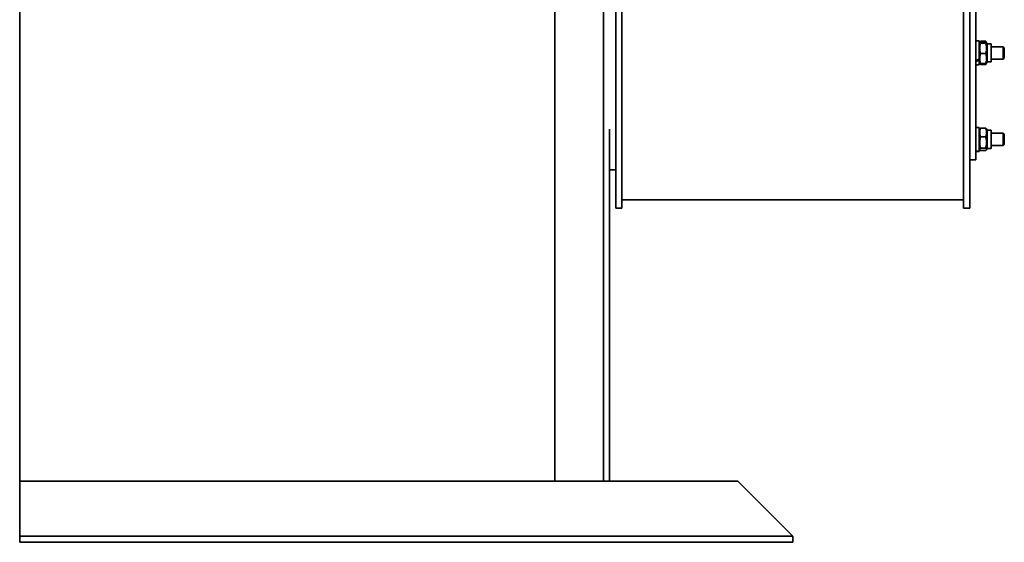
# Model space of a CAD drawing. Header units: millimetres. Extents: x 381 to 879, y 135 to 756.
# Tile 1 of 3: x 381 to 865, y 135 to 392. Entities that reach past the tile are written whole.
import ezdxf

# ---------------------------------------------------------------- set-up
doc = ezdxf.new("R2010")
doc.units = ezdxf.units.MM
doc.header["$LTSCALE"] = 3
doc.layers.add('Krawędzie widoczne(ISO)', color=7, linetype='Continuous', lineweight=35, true_color=0x262659)

msp = doc.modelspace()

# ---------------------------------------------------------------- linework, layer by layer
at = {"layer": 'Krawędzie widoczne(ISO)'}
for p, q in [((851.25, 322.9), (851.25, 632.9)), ((644.25, 164.9), (644.25, 466.9)), ((668.25, 466.9), (668.25, 164.9)), ((381.25, 164.9), (381.25, 397.9)), ((674.25, 345.95), (674.25, 400.62)), ((677.25, 400.62), (677.25, 299.12)), ((845.25, 299.12), (845.25, 400.62)), ((848.25, 400.62), (848.25, 299.12)), ((852.85, 381.27), (851.25, 381.27)), ((852.85, 372.39), (852.85, 381.27)), ((852.85, 379.82), (853.17, 380.38)), ((853.17, 380.38), (853.51, 380.96)), ((853.61, 381.14), (856.09, 381.14)), ((853.61, 380.54), (856.09, 380.54)), ((853.61, 380.19), (856.09, 380.19)), ((856.53, 380.38), (856.19, 380.96)), ((856.85, 379.82), (856.53, 380.38)), ((856.85, 379.82), (856.85, 370.92)), ((856.85, 379.82), (858.85, 379.82)), ((858.85, 379.82), (858.85, 370.92)), ((858.85, 378.37), (864.64, 378.37)), ((864.64, 372.37), (864.64, 378.37)), ((865.25, 377.76), (864.64, 378.37)), ((865.25, 377.76), (865.25, 372.99)), ((853.61, 375.02), (856.09, 375.02)), ((865.25, 372.99), (864.64, 372.37)), ((852.85, 369.47), (851.25, 369.47)), ((852.85, 372.39), (852.85, 371.86)), ((852.85, 369.47), (852.85, 371.86)), ((852.85, 370.92), (853.17, 370.36)), ((853.17, 370.36), (853.51, 369.79)), ((853.61, 370.21), (856.09, 370.21)), ((853.61, 369.61), (856.09, 369.61)), ((856.53, 370.36), (856.19, 369.79)), ((856.85, 370.92), (856.53, 370.36)), ((856.85, 370.92), (858.85, 370.92)), ((858.85, 372.37), (864.64, 372.37)), ((674.25, 345.95), (674.25, 337.9)), ((852.85, 338.8), (851.25, 338.8)), ((852.85, 327.2), (852.85, 338.8)), ((671.25, 164.9), (671.25, 337.9)), ((674.25, 317.9), (674.25, 337.9)), ((852.85, 337.35), (853.23, 338.01)), ((853.61, 338.38), (856.09, 338.38)), ((853.61, 334.06), (856.09, 334.06)), ((856.85, 337.35), (856.47, 338.01)), ((856.85, 337.35), (856.85, 328.45)), ((856.85, 337.35), (858.85, 337.35)), ((858.85, 337.35), (858.85, 328.45)), ((858.85, 335.9), (864.64, 335.9)), ((864.64, 329.9), (864.64, 335.9)), ((865.25, 335.29), (864.64, 335.9)), ((865.25, 335.29), (865.25, 330.52)), ((858.85, 329.9), (864.64, 329.9)), ((865.25, 330.52), (864.64, 329.9)), ((852.85, 327), (851.36, 327)), ((852.85, 328.45), (853.23, 327.8)), ((852.85, 327.2), (852.85, 327.07)), ((852.85, 327), (852.85, 327.07)), ((853.61, 328.58), (856.09, 328.58)), ((853.61, 327.43), (856.09, 327.43)), ((856.85, 328.45), (856.47, 327.8)), ((856.85, 328.45), (858.85, 328.45)), ((851.25, 322.9), (848.25, 322.9)), ((674.25, 317.9), (671.25, 317.9)), ((674.25, 299.12), (674.25, 317.9)), ((677.25, 303.12), (845.25, 303.12)), ((677.25, 299.12), (674.25, 299.12)), ((848.25, 299.12), (845.25, 299.12)), ((381.25, 164.9), (734.25, 164.9)), ((381.25, 137.9), (381.25, 164.9)), ((734.25, 164.9), (761.25, 137.9)), ((761.25, 137.9), (381.25, 137.9)), ((381.25, 134.9), (381.25, 137.9)), ((761.25, 134.9), (761.25, 137.9)), ((381.25, 134.9), (761.25, 134.9))]:
    msp.add_line(p, q, dxfattribs=at)
for centre, major_axis, ratio, start_param, end_param in [((852.3, 375.37), (10.13, 5.31), 0.2543, 4.477403, 4.634178), ((853.4, 375.37), (10.13, 5.31), 0.2543, 4.367514, 4.52565), ((852.3, 332.9), (10.17, 1.71), 0.554956, 4.516857, 4.673632), ((853.4, 332.9), (10.17, 1.71), 0.554956, 4.406968, 4.565105)]:
    msp.add_ellipse(centre, major_axis=major_axis, ratio=ratio, start_param=start_param, end_param=end_param, dxfattribs=at)
for points, weights in [([(853.61, 380.54), (852.78, 380.36), (853.61, 380.19)], [1, 1.15470053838, 1]), ([(853.61, 380.19), (852.78, 377.61), (853.61, 375.02)], [1, 1.15470053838, 1]), ([(853.61, 381.14), (853.43, 380.79), (853.32, 380.47)], [1, 1.0303948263, 1.04884599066]), ([(853.51, 380.96), (853.56, 381.05), (853.61, 381.14)], [1.01751062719, 1.00931636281, 1]), ([(856.09, 381.14), (856.14, 381.05), (856.19, 380.96)], [1, 1.00931636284, 1.01751062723]), ([(856.38, 380.47), (856.27, 380.79), (856.09, 381.14)], [1.04884599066, 1.03039482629, 1]), ([(856.09, 380.19), (856.92, 380.36), (856.09, 380.54)], [1, 1.15470053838, 1]), ([(856.09, 375.02), (856.92, 377.61), (856.09, 380.19)], [1, 1.15470053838, 1]), ([(853.61, 375.02), (852.78, 372.62), (853.61, 370.21)], [1, 1.15470053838, 1]), ([(856.09, 370.21), (856.92, 372.62), (856.09, 375.02)], [1, 1.15470053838, 1]), ([(853.61, 370.21), (853.21, 370.29), (853.17, 370.36)], [1, 1.06858728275, 1.07635751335]), ([(853.27, 370.3), (853.38, 369.98), (853.61, 369.61)], [1.05867722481, 1.03934546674, 1]), ([(856.53, 370.36), (856.49, 370.29), (856.09, 370.21)], [1.07635751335, 1.06858728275, 1]), ([(856.09, 369.61), (856.32, 369.98), (856.43, 370.3)], [1, 1.03934546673, 1.05867722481]), ([(853.61, 338.38), (852.78, 336.22), (853.61, 334.06)], [1, 1.15470053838, 1]), ([(853.61, 334.06), (852.78, 331.32), (853.61, 328.58)], [1, 1.15470053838, 1]), ([(853.23, 338.01), (853.33, 338.18), (853.61, 338.38)], [1.06638340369, 1.04822485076, 1]), ([(856.09, 334.06), (856.92, 336.22), (856.09, 338.38)], [1, 1.15470053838, 1]), ([(856.09, 338.38), (856.37, 338.18), (856.47, 338.01)], [1, 1.04822485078, 1.0663834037]), ([(856.09, 328.58), (856.92, 331.32), (856.09, 334.06)], [1, 1.15470053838, 1]), ([(853.61, 328.58), (852.78, 328.01), (853.61, 327.43)], [1, 1.15470053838, 1]), ([(856.09, 327.43), (856.92, 328.01), (856.09, 328.58)], [1, 1.15470053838, 1])]:
    msp.add_rational_spline(points, weights, degree=2, dxfattribs=at)

doc.saveas('drawing.dxf')
